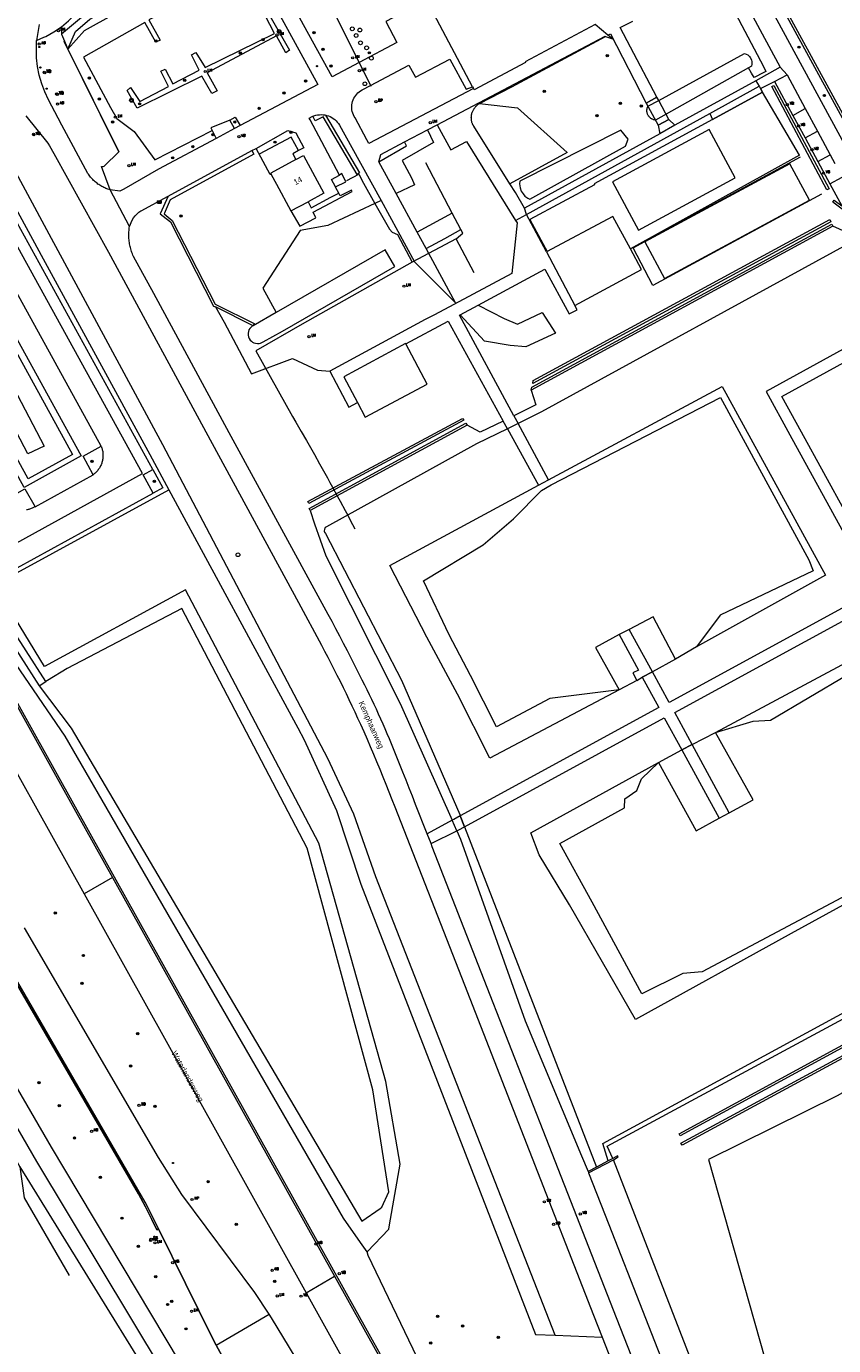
# Model space of a CAD drawing. Header units: metres. Extents: x 138165 to 154469, y 480134 to 494189.
# Tile 121 of 256: x 146762 to 146939, y 483485 to 483773. Entities that reach past the tile are written whole.
import ezdxf

# ---------------------------------------------------------------- set-up
doc = ezdxf.new("R2010")
doc.units = ezdxf.units.M
doc.header["$LTSCALE"] = 0.001
doc.header["$MEASUREMENT"] = 0
for name, color, linetype, lineweight in [('Level 5', 7, 'Continuous', 0), ('TOP-L-terrein schutting raster hek leuning', 7, 'Continuous', 0), ('TOP-L-topo objecten punt', 7, 'Continuous', 0), ('TOP-L-topo objecten vlak', 7, 'Continuous', 0), ('TOP-T-topo huisnummering naamgeving', 7, 'Continuous', 0)]:
    doc.layers.add(name, color=color, linetype=linetype, lineweight=lineweight)
doc.styles.add('Style-INTL_ISO', font='INTL_ISO.shx')
doc.styles.add('Style-STANDARD', font='STANDARD.shx')

# ---------------------------------------------------------------- blocks, each defined once
blk = doc.blocks.new('24')
at = {"layer": 'TOP-L-topo objecten punt', "color": 7, "linetype": 'Continuous', "lineweight": 0}
for radius in [0.025, 0.0182, 0.0115, 0.005]:
    blk.add_circle((0, 0), radius, dxfattribs=at)
blk = doc.blocks.new('32')
at = {"layer": 'TOP-L-topo objecten punt', "color": 7, "linetype": 'Continuous', "lineweight": 0}
for p, q in [((0, 0), (-0.0415, 0.025)), ((-0.0415, -0.025), (-0.0415, 0.025)), ((-0.0415, 0.025), (0.0415, 0.025)), ((0, 0), (-0.0415, -0.025)), ((0.0415, 0.025), (0, 0)), ((0.0415, -0.025), (0, 0)), ((0.0415, 0.025), (0.0415, -0.025)), ((-0.0415, -0.025), (0.0415, -0.025))]:
    blk.add_line(p, q, dxfattribs=at)
blk = doc.blocks.new('*U13')
at = {"layer": 'Level 5', "color": 7, "linetype": 'Continuous', "lineweight": 0}
blk.add_circle((0, 0), 0.0415, dxfattribs=at)
blk = doc.blocks.new('150')
at = {"layer": 'Level 5', "color": 7, "linetype": 'Continuous', "lineweight": 0}
blk.add_blockref('*U13', (0, 0), dxfattribs=at)
blk = doc.blocks.new('16')
at = {"layer": 'TOP-L-topo objecten punt', "color": 7, "linetype": 'Continuous', "lineweight": 0}
blk.add_circle((0, 0), 0.025, dxfattribs=at)
at = {"layer": 'TOP-L-topo objecten punt', "color": 7, "linetype": 'Continuous', "lineweight": 0, "style": 'Style-STANDARD'}
blk.add_text('LM', height=0.06, dxfattribs=at).set_placement((0.0483, 0))
blk = doc.blocks.new('10')
at = {"layer": 'TOP-L-topo objecten punt', "linetype": 'Continuous', "lineweight": 0}
blk.add_circle((0, 0), 0.0125, dxfattribs=at)
blk = doc.blocks.new('17')
at = {"layer": 'TOP-L-topo objecten punt', "color": 7, "linetype": 'Continuous', "lineweight": 0}
blk.add_circle((0, 0), 0.025, dxfattribs=at)
at = {"layer": 'TOP-L-topo objecten punt', "color": 7, "linetype": 'Continuous', "lineweight": 0, "style": 'Style-STANDARD'}
blk.add_text('HP', height=0.06, dxfattribs=at).set_placement((0.0483, 0))
blk = doc.blocks.new('11')
at = {"layer": 'TOP-L-topo objecten punt', "color": 7, "linetype": 'Continuous', "lineweight": 0}
blk.add_circle((0, 0), 0.025, dxfattribs=at)
at = {"layer": 'TOP-L-topo objecten punt', "color": 7, "linetype": 'Continuous', "lineweight": 0, "style": 'Style-STANDARD'}
blk.add_text('AB', height=0.06, dxfattribs=at).set_placement((0.0483, 0))
blk = doc.blocks.new('153')
at = {"layer": 'TOP-L-topo objecten punt', "color": 7, "linetype": 'Continuous', "lineweight": 0}
blk.add_circle((0, 0), 0.025, dxfattribs=at)
at = {"layer": 'TOP-L-topo objecten punt', "color": 7, "linetype": 'Continuous', "lineweight": 0, "style": 'Style-STANDARD'}
blk.add_text('RP', height=0.06, dxfattribs=at).set_placement((0.0483, 0))
blk = doc.blocks.new('14')
at = {"layer": 'TOP-L-topo objecten punt', "color": 7, "linetype": 'Continuous', "lineweight": 0}
blk.add_circle((0, 0), 0.025, dxfattribs=at)
at = {"layer": 'TOP-L-topo objecten punt', "color": 7, "linetype": 'Continuous', "lineweight": 0, "style": 'Style-STANDARD'}
blk.add_text('VB', height=0.06, dxfattribs=at).set_placement((0.0483, 0))
blk = doc.blocks.new('27')
at = {"layer": 'TOP-L-topo objecten punt', "color": 7, "linetype": 'Continuous', "lineweight": 0}
for radius in [0.0415, 0.025]:
    blk.add_circle((0, 0), radius, dxfattribs=at)
blk = doc.blocks.new('175')
at = {"layer": 'TOP-L-topo objecten punt', "color": 7, "linetype": 'Continuous', "lineweight": 0}
blk.add_circle((0, 0), 0.025, dxfattribs=at)
at = {"layer": 'TOP-L-topo objecten punt', "color": 7, "linetype": 'Continuous', "lineweight": 0, "style": 'Style-STANDARD'}
blk.add_text('SB', height=0.06, dxfattribs=at).set_placement((0.0483, 0))

msp = doc.modelspace()

# ---------------------------------------------------------------- linework, layer by layer
at = {"layer": 'TOP-L-terrein schutting raster hek leuning', "flags": 128}
for points in [[(146904.75, 483822.14), (146904.1, 483821.96), (146944.81, 483747.34), (146944.37, 483747.1)], [(146837.66, 483760.35), (146827.39, 483781.05)], [(146922.72, 483760.37), (146923.03, 483759.86), (146923.47, 483759.09), (146912.47, 483753.11)], [(146931.52, 483745.31), (146923.47, 483759.09)], [(146912.47, 483753.11), (146886.54, 483739.01), (146886.62, 483738.79), (146872.47, 483731.23), (146876.25, 483724.17)], [(146821.8, 483746.28), (146820.19, 483749.25), (146813.16, 483745.53)], [(146931.52, 483745.31), (146894.49, 483724.78)], [(146855.47, 483732.62), (146849.68, 483743.59)], [(146936.35, 483736.76), (146899.4, 483716.72), (146895.08, 483724.99), (146931.76, 483744.91)], [(146832.36, 483739.75), (146834.98, 483741.1), (146836.04, 483739.19), (146838.53, 483734.73), (146841.69, 483729.07), (146842.27, 483728.44), (146843.45, 483727.91), (146846.7, 483721.87)], [(146860.25, 483719.5), (146856.3, 483727), (146857.79, 483728.21), (146857.37, 483729.02), (146855.47, 483732.62)], [(146856.3, 483727), (146846.64, 483721.83), (146822.59, 483708.27), (146812.39, 483702.42), (146820.47, 483688.05), (146821.18, 483686.83), (146821.77, 483685.81), (146822.35, 483684.8), (146823.51, 483682.78), (146824.09, 483681.76), (146825.24, 483679.73), (146826.39, 483677.7), (146826.95, 483676.68), (146828.09, 483674.64), (146828.65, 483673.61), (146829.21, 483672.59), (146830.33, 483670.54), (146830.89, 483669.52), (146832, 483667.46), (146832.55, 483666.43), (146833.1, 483665.4), (146834.13, 483663.47)], [(146667.37, 483724.26), (146667.35, 483724.25), (146651.13, 483715.39), (146653.64, 483711), (146654.78, 483709.01), (146760.72, 483523.76), (146761.69, 483516.96), (146771.52, 483500)]]:
    msp.add_lwpolyline(points, dxfattribs=at)
at = {"layer": 'TOP-L-topo objecten vlak', "flags": 128}
for points in [[(146942.74, 483745.27), (146941.4, 483747.73), (146900.85, 483822.4)], [(146944.37, 483747.1), (146903.36, 483822.27), (146904.61, 483822.62), (146904.75, 483822.14), (146904.1, 483821.96), (146944.81, 483747.34), (146944.37, 483747.1)], [(146899.1, 483811.21), (146923.64, 483764.71), (146924.2, 483763.64), (146923.76, 483763.41), (146921.61, 483762.28), (146921.06, 483763.22), (146920.36, 483764.41)], [(146903.09, 483809.56), (146927.3, 483764.6)], [(146851.78, 483806.26), (146837.67, 483798.72), (146839.47, 483795.33), (146833.83, 483792.34), (146838.91, 483782.79), (146839.8, 483783.11), (146841.09, 483780.79), (146845.69, 483783.14), (146845.9, 483782.68), (146843.08, 483781.15), (146845.36, 483776.91), (146840.89, 483774.55), (146843.34, 483769.99), (146835.06, 483765.59), (146829.12, 483762.44), (146809.9, 483797.52)], [(146859.92, 483760.28), (146851.4, 483776.27), (146854.09, 483777.71), (146850.25, 483784.9), (146847.58, 483783.45), (146839.7, 483798.09), (146851.14, 483804.16), (146858.68, 483789.96), (146860.23, 483787), (146875.47, 483795.12)], [(146769.84, 483773.4), (146771.39, 483774.68), (146772.81, 483776.11), (146774.05, 483777.3), (146775.37, 483778.39), (146776.78, 483779.38), (146806.93, 483795.91)], [(146771.21, 483768.53), (146772.9, 483772.39), (146776.07, 483775.06), (146807.01, 483792.5), (146806.36, 483793.81), (146776.4, 483777.3), (146769.84, 483771.78)], [(146771.21, 483768.53), (146774.88, 483772.61), (146809.14, 483791.62)], [(146811.57, 483787.17), (146802.24, 483782.17), (146805.07, 483777.39), (146804.19, 483776.81), (146801.4, 483781.45), (146788.94, 483774.95), (146791.43, 483770.5), (146790.49, 483770.02), (146788.12, 483774.34), (146774.63, 483766.79), (146780.58, 483755.72), (146781.97, 483753.31), (146785.78, 483750.45), (146790.28, 483744.28), (146802.88, 483750.69)], [(146811.57, 483787.17), (146825.98, 483760.8), (146809.01, 483751.78)], [(146803.93, 483759.36), (146802.81, 483758.79), (146800.56, 483762.6), (146786.44, 483755.61), (146784.23, 483759.44), (146784.98, 483760.08), (146787.01, 483757.05), (146793.25, 483760.34), (146791.57, 483763.72), (146792.55, 483764.14), (146794.23, 483760.88), (146799.99, 483763.88), (146798.3, 483767.27), (146799.25, 483767.78), (146801.32, 483764.52), (146816.49, 483771.96), (146814.48, 483775.88), (146815.22, 483776.31), (146819.8, 483768.29), (146818.97, 483767.69), (146816.94, 483771.41), (146801.79, 483763.32), (146803.93, 483759.36)], [(146900.31, 483758.03), (146894.54, 483768.93), (146892.22, 483773.22), (146895.06, 483774.65)], [(146764.94, 483773.94), (146764.39, 483770.43)], [(146764.39, 483770.43), (146765.97, 483771.12), (146766.4, 483771.3), (146768.17, 483772.27), (146769.84, 483773.4)], [(146769.84, 483773.4), (146769.84, 483772.71), (146769.84, 483772.14), (146769.84, 483771.78), (146769.84, 483771.78)], [(146769.84, 483771.78), (146770.49, 483770.23)], [(146852.15, 483751.95), (146888.98, 483771.34), (146889.06, 483771.31)], [(146886.76, 483773.92), (146871.45, 483765.76), (146871.53, 483765.58), (146860.29, 483759.6), (146860.11, 483759.92)], [(146861.46, 483756.61), (146868.52, 483760.28), (146889.06, 483771.31)], [(146889.58, 483771.59), (146886.76, 483773.92)], [(146889.06, 483771.31), (146890.55, 483770.8), (146889.58, 483771.59)], [(146889.58, 483771.59), (146890.1, 483771.87), (146897.96, 483756.7), (146900.31, 483758.03)], [(146780.48, 483737.7), (146780.25, 483737.77), (146780.01, 483737.84), (146779.78, 483737.93), (146779.55, 483738.02), (146779.32, 483738.12), (146779.1, 483738.22), (146778.88, 483738.33), (146778.66, 483738.45), (146778.45, 483738.57), (146778.24, 483738.7), (146778.03, 483738.84), (146777.83, 483738.98), (146777.63, 483739.13), (146777.43, 483739.28), (146777.24, 483739.44), (146777.06, 483739.6), (146776.88, 483739.77), (146776.71, 483739.95), (146776.54, 483740.13), (146776.37, 483740.31), (146776.21, 483740.5), (146776.06, 483740.7), (146775.91, 483740.89), (146775.77, 483741.1), (146775.64, 483741.3), (146769.89, 483751.85), (146769.08, 483753.37), (146767.02, 483757.38), (146766.18, 483759.13), (146765.5, 483760.94), (146764.96, 483762.8), (146764.58, 483764.69), (146764.37, 483766.61), (146764.39, 483770.43)], [(146770.39, 483770.17), (146770.49, 483770.23)], [(146770.39, 483770.17), (146771.21, 483768.53)], [(146782.41, 483746.01), (146770.39, 483770.17)], [(146770.49, 483770.23), (146771.21, 483768.53)], [(146771.21, 483768.53), (146782.41, 483746.01)], [(146860.11, 483759.92), (146837.18, 483747.82), (146836.77, 483748.66), (146834.15, 483753.46), (146833.97, 483753.79), (146833.8, 483754.12), (146833.67, 483754.47), (146833.56, 483754.83), (146833.49, 483755.2), (146833.45, 483755.57), (146833.45, 483755.94), (146833.47, 483756.32), (146833.53, 483756.69), (146833.62, 483757.05), (146833.75, 483757.4), (146833.9, 483757.74), (146834.08, 483758.07), (146834.3, 483758.38), (146834.53, 483758.67), (146834.79, 483758.93), (146835.08, 483759.18), (146835.38, 483759.4), (146835.7, 483759.59), (146837.55, 483760.57), (146845.96, 483765.03), (146847.42, 483762.35), (146854.9, 483766.31), (146858.51, 483759.73), (146859.92, 483760.28)], [(146900.7, 483757.29), (146919.51, 483767.54), (146919.84, 483767.43), (146920.19, 483767.24), (146920.57, 483766.91), (146920.74, 483766.69), (146921.01, 483766.19), (146921.11, 483765.74), (146921.12, 483765.23), (146921.02, 483764.77), (146920.36, 483764.41)], [(146920.36, 483764.41), (146902.3, 483754.26), (146899.99, 483752.96), (146899.89, 483752.97), (146899.76, 483753), (146899.63, 483753.03), (146899.57, 483753.05), (146899.45, 483753.09), (146899.33, 483753.15), (146899.21, 483753.2), (146899.16, 483753.23), (146899.1, 483753.27), (146898.99, 483753.34), (146898.94, 483753.38), (146898.89, 483753.42), (146898.84, 483753.46), (146898.79, 483753.5), (146898.74, 483753.55), (146898.7, 483753.59), (146898.65, 483753.64), (146898.57, 483753.74), (146898.49, 483753.84), (146898.46, 483753.9), (146898.39, 483754.01), (146898.33, 483754.12), (146898.27, 483754.24), (146898.25, 483754.3), (146898.23, 483754.36), (146898.19, 483754.49), (146898.17, 483754.55), (146898.15, 483754.68), (146898.13, 483754.81), (146898.12, 483754.87), (146898.11, 483755), (146898.11, 483755.06), (146898.12, 483755.19), (146898.13, 483755.32), (146898.14, 483755.39), (146898.17, 483755.51), (146898.2, 483755.64), (146898.22, 483755.7), (146898.24, 483755.76), (146898.26, 483755.82), (146898.29, 483755.88), (146898.34, 483756), (146900.7, 483757.29)], [(146927.3, 483764.6), (146921.99, 483761.58)], [(146926.07, 483761.45), (146928.82, 483762.88)], [(146928.82, 483762.88), (146927.3, 483764.6)], [(146928.82, 483762.88), (146932.81, 483755.48)], [(146859.92, 483760.28), (146860.11, 483759.92)], [(146921.99, 483761.58), (146904.22, 483751.83)], [(146911.9, 483754.42), (146922.72, 483760.37)], [(146911.9, 483754.42), (146912.47, 483753.11), (146923.47, 483759.09), (146923.03, 483759.86)], [(146921.99, 483761.58), (146922.72, 483760.37)], [(146922.72, 483760.37), (146923.03, 483759.86)], [(146923.03, 483759.86), (146926.07, 483761.45)], [(146925.48, 483760.34), (146925.93, 483760.57), (146938.01, 483737.9), (146937.57, 483737.67), (146925.48, 483760.34)], [(146926.07, 483761.45), (146930.09, 483754.01)], [(146900.57, 483751.89), (146902.91, 483753.12), (146900.7, 483757.29), (146900.31, 483758.03), (146897.96, 483756.7), (146900.57, 483751.89)], [(146900.7, 483757.29), (146900.31, 483758.03)], [(146824.91, 483753.81), (146825.16, 483753.91), (146825.55, 483754.03), (146825.94, 483754.11), (146826.25, 483754.15), (146826.34, 483754.16), (146826.74, 483754.17), (146827.14, 483754.15), (146827.54, 483754.1), (146827.69, 483754.06)], [(146827.69, 483754.06), (146827.65, 483754.04), (146835.17, 483741.4), (146834.62, 483741.08), (146827.19, 483753.68), (146825.44, 483752.78), (146824.91, 483753.81)], [(146827.69, 483754.06), (146827.93, 483754.01), (146828.31, 483753.89), (146828.68, 483753.74), (146829.04, 483753.55), (146829.38, 483753.34), (146829.7, 483753.1), (146829.99, 483752.83), (146830.27, 483752.54), (146830.52, 483752.22), (146830.74, 483751.89), (146833.49, 483746.95), (146839.86, 483735.35)], [(146868.05, 483739.02), (146860.16, 483751.62), (146860.12, 483751.69), (146860.08, 483751.76), (146860, 483751.91), (146859.96, 483751.99), (146859.93, 483752.07), (146859.86, 483752.23), (146859.83, 483752.31), (146859.78, 483752.47), (146859.74, 483752.63), (146859.7, 483752.79), (146859.67, 483752.96), (146859.66, 483753.05), (146859.65, 483753.13), (146859.64, 483753.22), (146859.64, 483753.3), (146859.64, 483753.38), (146859.63, 483753.47), (146859.63, 483753.55), (146859.64, 483753.64), (146859.64, 483753.72), (146859.65, 483753.81), (146859.66, 483753.89), (146859.67, 483753.98), (146859.68, 483754.06), (146859.69, 483754.14), (146859.73, 483754.31), (146859.77, 483754.47), (146859.82, 483754.64), (146859.85, 483754.72), (146859.88, 483754.79), (146859.94, 483754.95), (146860.02, 483755.1), (146860.1, 483755.25), (146860.18, 483755.4), (146860.23, 483755.47), (146860.28, 483755.54), (146860.33, 483755.61), (146860.38, 483755.68), (146860.48, 483755.81), (146860.54, 483755.87), (146860.6, 483755.93), (146860.65, 483756), (146860.71, 483756.06), (146860.77, 483756.11), (146860.84, 483756.17), (146860.9, 483756.23), (146860.97, 483756.28), (146861.1, 483756.39), (146861.17, 483756.43), (146861.31, 483756.53), (146861.46, 483756.61)], [(146861.46, 483756.61), (146869.78, 483755.69), (146880.63, 483745.88), (146868.05, 483739.02)], [(146871.7, 483732.32), (146911.9, 483754.42)], [(146930.09, 483754.01), (146932.81, 483755.48)], [(146930.09, 483754.01), (146932.77, 483749.06)], [(146932.81, 483755.48), (146935.49, 483750.53)], [(146762.04, 483753.88), (146766.88, 483747.95), (146767.22, 483747.35), (146768.16, 483745.64), (146780.12, 483724.03), (146802.82, 483682.14), (146821.77, 483647.34), (146826.78, 483638.03), (146827.48, 483636.71), (146828.17, 483635.39), (146828.85, 483634.07), (146829.53, 483632.75), (146830.2, 483631.42), (146830.87, 483630.09), (146831.53, 483628.76), (146832.18, 483627.42), (146832.83, 483626.08), (146833.47, 483624.74), (146834.11, 483623.39), (146834.73, 483622.04), (146835.36, 483620.69), (146836.07, 483619.06), (146836.78, 483617.42), (146837.49, 483615.78), (146838.19, 483614.14), (146838.88, 483612.49), (146839.56, 483610.84), (146840.24, 483609.19), (146840.92, 483607.53), (146841.59, 483605.88), (146842.25, 483604.22), (146842.9, 483602.56), (146858.13, 483563.59), (146872.31, 483527.36), (146886.44, 483491.3), (146888.33, 483486.48)], [(146806.73, 483752.94), (146802.58, 483751.29), (146802.88, 483750.69)], [(146807.73, 483751.1), (146803.71, 483748.96)], [(146806.73, 483752.94), (146807.89, 483753.59), (146809.01, 483751.78)], [(146807.73, 483751.1), (146806.73, 483752.94)], [(146809.01, 483751.78), (146807.73, 483751.1)], [(146830.72, 483740.95), (146824.29, 483753.04), (146824.09, 483753.37), (146824.79, 483753.77), (146824.91, 483753.81)], [(146850.02, 483750.83), (146852.15, 483751.95)], [(146852.15, 483751.95), (146855.12, 483746.43), (146858.6, 483748.32), (146869.34, 483731.02)], [(146904.22, 483751.83), (146902.91, 483753.12), (146900.57, 483751.89), (146900.94, 483749.95)], [(146904.22, 483751.83), (146900.94, 483749.95)], [(146878, 483486.89), (146838.68, 483587.25), (146833.87, 483600.99), (146828.16, 483613.2), (146792.07, 483681.84), (146768.59, 483725.28), (146768.13, 483726.13), (146755.16, 483750.14)], [(146803.71, 483748.96), (146791.08, 483742.24), (146783.51, 483737.83), (146782.63, 483737.38), (146780.48, 483737.7)], [(146802.88, 483750.69), (146803.71, 483748.96)], [(146812.48, 483746.78), (146819.43, 483750.72), (146821.22, 483750.15), (146822.97, 483746.92), (146821.8, 483746.28), (146820.56, 483745.58), (146821.2, 483744.33)], [(146850.02, 483750.83), (146851.34, 483748.09), (146844.47, 483744.09), (146846.53, 483740.36), (146847.22, 483738.8), (146843.15, 483736.9)], [(146845.01, 483748.19), (146850.02, 483750.83)], [(146872.44, 483735.69), (146893.43, 483747.24), (146893.97, 483748.77), (146892.43, 483750.78), (146870.29, 483739.6), (146870.23, 483739.05), (146870.32, 483738.16), (146870.59, 483737.4), (146870.97, 483736.8), (146871.38, 483736.35), (146872, 483735.9), (146872.44, 483735.69)], [(146900.94, 483749.95), (146871.26, 483733.7)], [(146917.46, 483740.31), (146911.73, 483750.92), (146890.56, 483739.48), (146896.3, 483728.87), (146917.46, 483740.31)], [(146932.77, 483749.06), (146935.49, 483750.53)], [(146932.77, 483749.06), (146935.54, 483743.92)], [(146935.49, 483750.53), (146938.26, 483745.38)], [(146780.48, 483737.7), (146778.61, 483742.81), (146778.94, 483742.82), (146779.22, 483742.86), (146782.41, 483746.01)], [(146811.57, 483746.28), (146811.95, 483745.51), (146793.65, 483735.49), (146792.31, 483732.44), (146794.12, 483731.02), (146803.54, 483712.63), (146803.77, 483712.51), (146812.05, 483708.4), (146811.83, 483707.95)], [(146793.2, 483736.33), (146811.57, 483746.28)], [(146811.57, 483746.28), (146812.48, 483746.78)], [(146815.81, 483741.07), (146815.58, 483741.04), (146812.48, 483746.78)], [(146839.39, 483743.8), (146839.38, 483743.84), (146839.81, 483745.45), (146845.01, 483748.19)], [(146839.39, 483743.8), (146845.47, 483747.32), (146845.01, 483748.19)], [(146935.54, 483743.92), (146938.26, 483745.38)], [(146938.26, 483745.38), (146939.28, 483743.49)], [(146716.86, 483733.46), (146757.79, 483659.16), (146787.56, 483675.55), (146749.9, 483743.81)], [(146789.84, 483676.44), (146751.99, 483745.05)], [(146754.66, 483743.06), (146764.89, 483724.31), (146765.37, 483723.42), (146789.18, 483679.78), (146793.37, 483672.04)], [(146821.2, 483744.33), (146815.68, 483741.32), (146815.81, 483741.07)], [(146821.2, 483744.33), (146822.86, 483745.24), (146827.33, 483736.95), (146823.87, 483735.1)], [(146843.15, 483736.9), (146839.39, 483743.8)], [(146929.42, 483743.42), (146897.69, 483726.28), (146902, 483718.31), (146933.72, 483735.45), (146929.42, 483743.42)], [(146935.54, 483743.92), (146938.18, 483739.03)], [(146711.99, 483741.67), (146704.07, 483737.19), (146745.52, 483661.15), (146751.94, 483649.37), (146756.92, 483641.62), (146764.97, 483629.1)], [(146766.4, 483630.04), (146753.38, 483650.15), (146705.67, 483736.87), (146712.55, 483740.69)], [(146743.17, 483735.59), (146774.17, 483679.45), (146761.69, 483672.54), (146727.85, 483733.96), (146740.27, 483740.84)], [(146815.81, 483741.07), (146816.96, 483738.95), (146820.06, 483733.07)], [(146829.86, 483738.34), (146828.97, 483739.97), (146830.72, 483740.95)], [(146829.86, 483738.34), (146832.14, 483739.46), (146831.28, 483741.26), (146830.72, 483740.95)], [(146938.18, 483739.03), (146940.9, 483740.5)], [(146762.5, 483674.41), (146730.29, 483733.07), (146740.05, 483738.3), (146772.27, 483679.76), (146762.5, 483674.41)], [(146778.52, 483681.55), (146747.42, 483737.96)], [(146784.73, 483729.64), (146780.48, 483737.7)], [(146820.06, 483733.07), (146822.07, 483729.72), (146825.6, 483731.57), (146824.98, 483732.82), (146833.56, 483737.32), (146833.38, 483737.65), (146830.89, 483736.37), (146830.59, 483736.95)], [(146823.87, 483735.1), (146824.52, 483733.73), (146828.87, 483736.07), (146830.59, 483736.95)], [(146830.59, 483736.95), (146829.96, 483738.14), (146829.86, 483738.34)], [(146847.77, 483728.42), (146843.15, 483736.9)], [(146871.26, 483733.7), (146869.29, 483737.14), (146868.05, 483739.02)], [(146938.18, 483739.03), (146940.81, 483734.18)], [(146836.82, 483505.16), (146835.39, 483507.18), (146831.6, 483512.53), (146778.72, 483604.05), (146770.63, 483618.05), (146749.88, 483648.29), (146705.21, 483727.49), (146700.3, 483736.24)], [(146784.73, 483729.64), (146785.33, 483731.06), (146785.62, 483731.55), (146785.96, 483732), (146786.35, 483732.41), (146786.78, 483732.78), (146787.24, 483733.11), (146787.28, 483733.13), (146793.2, 483736.33)], [(146793.2, 483736.33), (146791.45, 483732.48), (146792.1, 483731.97), (146793.72, 483730.69), (146803.17, 483712.25), (146803.55, 483712.06)], [(146839.86, 483735.35), (146838.53, 483734.73), (146828.2, 483729.89), (146822.14, 483728.82), (146813.93, 483716.15), (146816.85, 483710.85)], [(146820.06, 483733.07), (146823.87, 483735.1)], [(146839.86, 483735.35), (146847.21, 483721.96), (146856.17, 483712.96), (146849.72, 483724.82)], [(146945.9, 483730.41), (146945.81, 483730.23), (146944.03, 483731.13), (146938.85, 483735.02), (146939.15, 483735.42), (146940.81, 483734.18)], [(146858.86, 483449.15), (146848, 483467.99), (146839.71, 483482.7), (146773.29, 483601.89), (146702.96, 483728.09), (146700.52, 483732.45)], [(146739.23, 483732.63), (146766.04, 483681.56), (146762.46, 483679.89), (146735.73, 483730.84), (146739.23, 483732.63)], [(146869.34, 483731.02), (146869.67, 483730.49), (146868.5, 483719.39), (146851.55, 483710.3), (146849.55, 483709.3), (146828.64, 483697.99)], [(146849.72, 483724.82), (146853.84, 483727.04), (146857.37, 483729.02), (146855.47, 483732.62), (146847.77, 483728.42)], [(146869.34, 483731.02), (146871.7, 483732.32)], [(146871.7, 483732.32), (146871.26, 483733.7)], [(146876.1, 483724.09), (146871.7, 483732.32)], [(146938.16, 483731.17), (146938.38, 483730.72), (146873.08, 483695.27), (146873.22, 483695.92), (146938.16, 483731.17)], [(146882.33, 483712.4), (146896.89, 483720.23), (146894.49, 483724.78), (146890.64, 483731.85), (146876.1, 483724.09)], [(146849.99, 483596.65), (146847.44, 483603.12), (146846.74, 483604.9), (146846.04, 483606.67), (146845.33, 483608.45), (146844.61, 483610.22), (146843.9, 483612), (146843.47, 483613.1), (146843.03, 483614.19), (146842.59, 483615.29), (146842.14, 483616.38), (146841.69, 483617.47), (146841.23, 483618.56), (146840.76, 483619.64), (146840.29, 483620.72), (146839.81, 483621.8), (146839.32, 483622.88), (146838.83, 483623.95), (146838.33, 483625.02), (146837.83, 483626.08), (146837.32, 483627.15), (146836.8, 483628.21), (146836.27, 483629.27), (146835.74, 483630.32), (146834.93, 483631.93), (146834.12, 483633.55), (146833.3, 483635.16), (146832.47, 483636.76), (146831.64, 483638.36), (146830.8, 483639.96), (146829.95, 483641.56), (146829.11, 483643.15), (146828.25, 483644.74), (146827.39, 483646.33), (146826.52, 483647.92), (146825.65, 483649.5), (146806.61, 483684.47), (146790.07, 483714.99), (146785.6, 483723.14), (146785.48, 483723.41), (146785.38, 483723.67), (146785.28, 483723.95), (146785.18, 483724.22), (146785.1, 483724.49), (146785.02, 483724.77), (146784.94, 483725.05), (146784.88, 483725.33), (146784.82, 483725.61), (146784.76, 483725.9), (146784.72, 483726.18), (146784.68, 483726.47), (146784.65, 483726.76), (146784.62, 483727.04), (146784.61, 483727.33), (146784.6, 483727.62), (146784.59, 483727.91), (146784.6, 483728.2), (146784.61, 483728.49), (146784.63, 483728.78), (146784.65, 483729.06), (146784.68, 483729.35), (146784.73, 483729.64)], [(146849.72, 483724.82), (146847.77, 483728.42)], [(146946.97, 483728.51), (146941.97, 483725.76), (146875.03, 483689.06), (146869.88, 483686.55)], [(146872.75, 483693.81), (146872.89, 483694.46), (146938.64, 483730.18), (146938.86, 483729.73)], [(146938.86, 483729.73), (146872.75, 483693.81)], [(146946.97, 483728.51), (146946.09, 483730.16), (146942.55, 483728.1), (146938.86, 483729.73)], [(146811.83, 483707.95), (146811.62, 483707.84), (146811.37, 483707.64), (146811.12, 483707.37), (146810.91, 483707.02), (146810.79, 483706.69), (146810.72, 483706.29), (146810.72, 483705.88), (146810.8, 483705.5), (146810.95, 483705.15), (146811.19, 483704.8), (146811.45, 483704.53), (146811.68, 483704.37), (146811.99, 483704.21), (146812.36, 483704.09), (146812.81, 483704.05), (146813.16, 483704.08), (146813.44, 483704.15), (146813.73, 483704.27), (146814, 483704.44), (146818.26, 483706.76), (146842.9, 483720.94), (146840.73, 483724.58), (146816.85, 483710.85)], [(146876.1, 483724.09), (146882.33, 483712.4)], [(146861.16, 483712.47), (146875.75, 483720.3), (146881.05, 483710.54), (146882.86, 483711.45), (146882.33, 483712.4)], [(146855.38, 483398.29), (146852.73, 483403.52), (146838.6, 483426.75), (146806.69, 483479.22), (146803.72, 483484.71), (146802.9, 483486.22), (146791.11, 483510.18), (146790.74, 483510), (146789.63, 483512.23), (146788.24, 483514.97), (146786.68, 483517.82), (146743.78, 483591.7), (146718.57, 483635.76), (146694.64, 483678.12), (146672.85, 483716.83), (146672.13, 483716.4)], [(146672.85, 483716.83), (146694.64, 483678.12), (146718.57, 483635.76), (146743.78, 483591.7), (146786.68, 483517.82), (146788.24, 483514.97), (146789.63, 483512.23), (146790.74, 483510), (146791.11, 483510.18)], [(146658.41, 483713.92), (146658.19, 483713.73), (146657.99, 483713.52), (146657.82, 483713.29), (146657.67, 483713.05), (146657.54, 483712.78), (146657.45, 483712.51), (146657.38, 483712.23), (146657.34, 483711.94), (146657.33, 483711.65), (146657.36, 483711.36), (146657.41, 483711.08), (146657.81, 483710.62), (146659.91, 483708.17), (146721.8, 483598.49), (146764.37, 483524.96), (146805.81, 483456.11)], [(146661.74, 483713.96), (146725.46, 483600.65), (146767.54, 483528.07), (146833.06, 483418.45)], [(146803.55, 483712.06), (146805.47, 483708.72), (146809.42, 483701.28), (146811.48, 483697.42), (146820.46, 483700.75), (146825.9, 483698.18), (146828.64, 483697.99)], [(146811.83, 483707.95), (146803.55, 483712.06)], [(146816.85, 483710.85), (146811.83, 483707.95)], [(146861.16, 483712.47), (146866.81, 483709.54), (146869.74, 483708.27), (146875.14, 483710.85), (146878.11, 483706.3), (146871.56, 483703.34), (146868.14, 483703.65), (146862.5, 483704.56), (146857.21, 483710.34)], [(146857.21, 483710.34), (146861.16, 483712.47)], [(146845.3, 483703.95), (146854.57, 483708.92), (146866.61, 483687.08)], [(146868.96, 483688.23), (146857.03, 483710.24), (146857.21, 483710.34)], [(146908.01, 483616.27), (146904.2, 483623.26), (146951.58, 483649.05), (146932.02, 483684.64), (146927.71, 483692.47), (146947.38, 483703.26), (146946.32, 483705.64), (146924.21, 483693.53), (146929.4, 483684.06), (146948.09, 483650.03), (146903, 483625.45), (146899.35, 483632.18), (146897.04, 483631), (146900.71, 483624.32), (146857.21, 483600.62), (146858.12, 483598.22), (146901.88, 483622.1), (146905.76, 483615.08), (146908.01, 483616.27)], [(146845.3, 483703.95), (146845.24, 483704.03), (146831.67, 483696.75), (146834.68, 483691.14)], [(146834.68, 483691.14), (146836.4, 483687.91), (146849.99, 483695.17), (146845.3, 483703.95)], [(146828.64, 483697.99), (146832.78, 483690.12), (146834.68, 483691.14)], [(146892.04, 483628.21), (146863.7, 483613.28), (146856.64, 483627.28), (146849.92, 483639.76), (146841.78, 483655.47), (146874.37, 483673.01), (146876.58, 483674.2), (146914.62, 483694.67), (146937.23, 483653.34), (146908.96, 483637.66)], [(146872.75, 483693.81), (146873.8, 483690.6), (146868.96, 483688.23)], [(146892.04, 483628.21), (146876.85, 483626.3), (146865.16, 483620.1), (146859.48, 483631.32), (146854.76, 483640.27), (146849.18, 483652.06), (146862.23, 483659.93), (146868.89, 483665.66), (146874.99, 483671.89), (146877.16, 483673.12), (146914.27, 483692.23), (146933.58, 483656.7), (146934.55, 483654.25), (146914.16, 483644.53), (146908.96, 483637.66)], [(146823.8, 483669.49), (146857.68, 483687.65), (146857.97, 483687.24), (146824.04, 483669.05), (146823.8, 483669.49)], [(146868.96, 483688.23), (146869.88, 483686.55)], [(146824.33, 483667.47), (146824.09, 483667.91), (146858.41, 483686.62), (146858.7, 483686.2)], [(146858.7, 483686.2), (146824.33, 483667.47)], [(146867.54, 483685.4), (146860.78, 483682.1), (146827.93, 483663.92), (146827.79, 483663.85), (146827.64, 483663.73), (146827.51, 483663.56), (146827.43, 483663.38), (146827.39, 483662.99), (146827.47, 483662.71), (146827.69, 483662.43), (146844.31, 483630.3), (146857.11, 483600.9), (146857.21, 483600.62)], [(146866.61, 483687.08), (146861.55, 483684.61), (146858.7, 483686.2)], [(146867.54, 483685.4), (146866.61, 483687.08)], [(146874.37, 483673.01), (146876.58, 483674.2), (146869.88, 483686.55), (146867.54, 483685.4), (146874.37, 483673.01)], [(146869.88, 483686.55), (146867.54, 483685.4)], [(146776.77, 483675.31), (146774.56, 483679.36), (146778.52, 483681.55)], [(146778.52, 483681.55), (146778.6, 483681.36), (146778.67, 483681.17), (146778.73, 483680.98), (146778.78, 483680.79), (146778.82, 483680.59), (146778.86, 483680.4), (146778.89, 483680.2), (146778.91, 483680), (146778.92, 483679.8), (146778.93, 483679.6), (146778.93, 483679.4), (146778.92, 483679.2), (146778.9, 483679), (146778.88, 483678.81), (146778.85, 483678.61), (146778.81, 483678.41), (146778.76, 483678.22), (146778.71, 483678.03), (146778.65, 483677.84), (146778.58, 483677.65), (146778.5, 483677.46), (146778.42, 483677.28), (146778.33, 483677.1), (146778.23, 483676.93), (146778.13, 483676.76), (146778.02, 483676.59), (146777.9, 483676.43), (146777.78, 483676.27), (146777.65, 483676.11), (146777.52, 483675.97), (146777.38, 483675.82), (146777.24, 483675.69), (146777.09, 483675.55), (146776.93, 483675.43), (146776.77, 483675.31)], [(146789.91, 483671.3), (146787.75, 483675.3), (146789.84, 483676.44)], [(146789.84, 483676.44), (146792.04, 483672.44), (146789.91, 483671.3)], [(146732.38, 483674.42), (146772.92, 483601.67), (146781.03, 483587.12)], [(146764.04, 483668.32), (146776.77, 483675.31)], [(146726.08, 483670.87), (146774.77, 483583.55)], [(146755.15, 483651.24), (146793.37, 483672.04)], [(146757.57, 483669.84), (146761.83, 483672.23), (146764.04, 483668.32)], [(146760.16, 483654.93), (146789.91, 483671.3)], [(146793.37, 483672.04), (146821.64, 483619.9), (146823.03, 483617.28), (146830.06, 483601.8), (146835.43, 483585.67), (146873.67, 483487.06), (146878, 483486.89)], [(146764.04, 483668.32), (146763.88, 483668.22), (146763.72, 483668.13), (146763.55, 483668.04), (146763.38, 483667.97), (146763.21, 483667.89), (146763.04, 483667.83), (146762.86, 483667.77), (146762.68, 483667.72), (146762.5, 483667.68), (146762.32, 483667.64), (146762.14, 483667.61)], [(146824.33, 483667.47), (146825.27, 483664.54), (146827.73, 483657.58), (146844.06, 483625.22), (146855.45, 483599.66)], [(146836.82, 483505.16), (146841.54, 483510.12), (146841.71, 483511.07), (146844.03, 483524.31), (146840.91, 483542.45), (146826.26, 483594.64), (146797.04, 483650.14), (146766.1, 483633.35), (146755.15, 483651.24)], [(146764.97, 483629.1), (146771.99, 483619.79), (146835.67, 483511.87), (146839.63, 483514.64), (146840.02, 483514.91), (146841.59, 483518.32), (146838.08, 483540.65), (146823.68, 483593.55), (146796.2, 483646.01), (146771.11, 483632.89), (146766.79, 483630.27), (146766.4, 483630.04)], [(146894.21, 483641.45), (146892.01, 483640.3)], [(146904.39, 483634.95), (146899.5, 483644.18), (146894.21, 483641.45)], [(146899.35, 483632.18), (146894.21, 483641.45)], [(146892.01, 483640.3), (146886.87, 483637.5), (146892.04, 483628.21)], [(146892.01, 483640.3), (146896.26, 483632.55), (146895.03, 483631.9), (146895.92, 483630.28)], [(146913.16, 483618.88), (146946, 483636.46), (146968.33, 483596), (146929.73, 483574.87), (146895.62, 483556.05), (146881.12, 483581.17), (146874.5, 483592.06), (146872.69, 483596.92), (146900.64, 483612.29)], [(146908.96, 483637.66), (146904.39, 483634.95)], [(146913.16, 483618.88), (146921.42, 483621.33), (146925.21, 483621.6), (146942.01, 483631.53), (146945.54, 483634.57), (146966.63, 483596.4), (146910.19, 483566.47), (146905.95, 483566.09), (146896.99, 483561.64), (146886.11, 483581.72), (146879.05, 483594.53), (146893.19, 483602.36), (146893.27, 483604.34), (146895.89, 483606.17), (146896.93, 483608.7), (146900.64, 483612.29)], [(146904.39, 483634.95), (146899.35, 483632.18)], [(146764.97, 483629.1), (146766.4, 483630.04)], [(146895.92, 483630.28), (146892.04, 483628.21)], [(146895.92, 483630.28), (146897.04, 483631), (146899.35, 483632.18)], [(146908.01, 483616.27), (146913.16, 483618.88)], [(146916.12, 483601.27), (146921.38, 483604.09), (146913.16, 483618.88)], [(146908.01, 483616.27), (146905.76, 483615.08)], [(146916.12, 483601.27), (146908.01, 483616.27)], [(146900.64, 483612.29), (146905.76, 483615.08)], [(146905.76, 483615.08), (146913.92, 483600.09)], [(146900.64, 483612.29), (146908.87, 483597.34), (146913.92, 483600.09)], [(146889.65, 483525.07), (146888.42, 483528.88), (146961.7, 483568.64), (147021.39, 483601.34)], [(146890.66, 483525.61), (146889.37, 483528.32), (146976.17, 483575.05), (146977.6, 483576.59), (147026.68, 483603.5), (147028.47, 483603.14)], [(146913.92, 483600.09), (146916.12, 483601.27)], [(146855.45, 483599.66), (146849.99, 483596.65)], [(146857.21, 483600.62), (146855.78, 483599.84), (146855.45, 483599.66)], [(146856.48, 483597.35), (146855.45, 483599.66)], [(146856.48, 483597.35), (146856.93, 483597.58), (146858.12, 483598.22)], [(146858.12, 483598.22), (146857.21, 483600.62)], [(146858.12, 483598.22), (146887.1, 483523.7)], [(146850.81, 483594.58), (146849.99, 483596.65)], [(146850.81, 483594.58), (146856.48, 483597.35)], [(146856.48, 483597.35), (146857.3, 483595.52), (146871.44, 483555.71), (146883.79, 483526.19), (146885.22, 483522.71)], [(146907.23, 483450.56), (146905.89, 483453.9), (146890.78, 483492.38), (146876.7, 483528.36), (146862.45, 483564.72), (146851.09, 483593.86), (146850.81, 483594.58)], [(146781.03, 483587.12), (146774.77, 483583.55)], [(146781.03, 483587.12), (146829.68, 483499.82)], [(146774.77, 483583.55), (146792.77, 483551.27), (146823.43, 483496.18)], [(146815.33, 483491.47), (146812.19, 483496.22), (146796.24, 483517.69), (146791.11, 483525.77), (146761.71, 483576.09)], [(146791.11, 483510.18), (146789.42, 483513.61), (146788.15, 483516), (146755.4, 483572.49)], [(146977.82, 483569.9), (146905.39, 483530.55), (146905.15, 483530.99), (146977.58, 483570.33), (146977.82, 483569.9)], [(146905.56, 483528.91), (146978.41, 483568.37), (146978.65, 483567.93), (146905.8, 483528.47), (146905.56, 483528.91)], [(146978.85, 483466), (147017.78, 483489.32), (146978.52, 483560.99), (146939.82, 483539.31), (146911.57, 483525.34), (146925.07, 483477.92), (146953.27, 483474.73), (146966.68, 483475.86), (146978.85, 483466)], [(146890.78, 483525.33), (146891.83, 483525.94), (146891.68, 483526.2), (146890.66, 483525.61)], [(146760.72, 483523.76), (146804.64, 483452.63)], [(146887.1, 483523.7), (146885.22, 483522.71)], [(146885.33, 483522.43), (146889.78, 483511.1), (146904.52, 483473.46), (146910.01, 483475.79), (146890.78, 483525.33)], [(146885.33, 483522.43), (146890.78, 483525.33)], [(146889.65, 483525.07), (146887.1, 483523.7)], [(146890.66, 483525.61), (146889.65, 483525.07)], [(146885.22, 483522.71), (146885.33, 483522.43)], [(146791.11, 483510.18), (146802.9, 483486.22), (146803.72, 483484.71)], [(146855.83, 483465.32), (146837.02, 483504.38), (146836.82, 483505.16)], [(146823.43, 483496.18), (146829.68, 483499.82)], [(146829.68, 483499.82), (146839.33, 483482.5), (146847.64, 483467.8), (146858.48, 483448.94)], [(146823.43, 483496.18), (146841.63, 483463.5), (146855.6, 483438.66)], [(146803.72, 483484.71), (146815.33, 483491.47)], [(146849.91, 483434.67), (146815.83, 483490.71), (146815.33, 483491.47)], [(146878, 483486.89), (146888.33, 483486.48)], [(146888.33, 483486.48), (146903.09, 483448.77)], [(146803.72, 483484.71), (146806.69, 483479.22), (146838.6, 483426.75)]]:
    msp.add_lwpolyline(points, dxfattribs=at)

# ---------------------------------------------------------------- block references
at = {"layer": 'TOP-L-topo objecten punt', "xscale": 10, "yscale": 10, "zscale": 10}
for name, p in [('16', (146769.15, 483772.56)), ('16', (146817.07, 483771.61)), ('27', (146817.54, 483772.37)), ('24', (146825.18, 483772.11)), ('150', (146833.56, 483772.95)), ('150', (146834.39, 483771.51)), ('150', (146835.2, 483772.69)), ('11', (146764.94, 483769.61)), ('10', (146764.97, 483768.98)), ('24', (146790.54, 483770.27)), ('24', (146813.96, 483770.57)), ('24', (146827.14, 483768.5)), ('150', (146835.35, 483769.9)), ('150', (146836.7, 483768.81)), ('24', (146931.41, 483768.94)), ('24', (146809.01, 483767.69)), ('16', (146833.65, 483766.61)), ('24', (146837.27, 483767.7)), ('150', (146837.73, 483766.53)), ('24', (146889.41, 483767.09)), ('10', (146765.21, 483764.49)), ('14', (146766.04, 483763.42)), ('14', (146766.16, 483763.35)), ('16', (146801.34, 483763.62)), ('10', (146825.81, 483764.78)), ('24', (146828.88, 483764.8)), ('16', (146835.1, 483763.8)), ('10', (146766.58, 483759.86)), ('24', (146775.94, 483762.17)), ('24', (146796.83, 483761.67)), ('24', (146823.32, 483761.51)), ('150', (146836.32, 483760.93)), ('14', (146768.81, 483758.68)), ('14', (146768.9, 483758.59)), ('11', (146768.9, 483758.59)), ('11', (146768.96, 483756.48)), ('24', (146778.14, 483757.58)), ('27', (146785.16, 483757.31)), ('24', (146818.58, 483758.89)), ('153', (146838.72, 483757)), ('24', (146875.61, 483759.27)), ('24', (146892.31, 483756.64)), ('14', (146928.9, 483756.36)), ('24', (146936.99, 483758.36)), ('16', (146781.65, 483753.61)), ('24', (146786.95, 483756.54)), ('24', (146813.15, 483755.53)), ('24', (146887.15, 483753.93)), ('24', (146896.87, 483756.04)), ('24', (146781.03, 483752.56)), ('24', (146807.82, 483752.54)), ('16', (146850.63, 483752.42)), ('14', (146931.34, 483751.69)), ('14', (146763.72, 483749.84)), ('14', (146763.78, 483749.75)), ('24', (146803.04, 483749.81)), ('14', (146808.73, 483749.32)), ('24', (146816.6, 483748.14)), ('24', (146820.15, 483750.29)), ('24', (146798.62, 483747.14)), ('14', (146934.28, 483746.48)), ('16', (146784.62, 483743)), ('24', (146794.21, 483744.71)), ('14', (146936.8, 483741.35)), ('32', (146791.29, 483735.01)), ('24', (146796.04, 483731.97)), ('16', (146844.88, 483716.61)), ('16', (146824.1, 483705.56)), ('24', (146776.54, 483678.22)), ('24', (146790.18, 483673.88)), ('150', (146808.5, 483657.79)), ('24', (146768.46, 483579.33)), ('24', (146774.64, 483570.04)), ('24', (146774.31, 483563.93)), ('24', (146786.53, 483552.95)), ('24', (146784.98, 483545.83)), ('24', (146764.92, 483542.17)), ('24', (146769.34, 483537.14)), ('14', (146786.85, 483537.22)), ('11', (146786.85, 483537.22)), ('24', (146790.32, 483537.02)), ('14', (146776.42, 483531.56)), ('11', (146776.42, 483531.56)), ('24', (146772.69, 483530.1)), ('10', (146794.26, 483524.59)), ('24', (146778.35, 483521.49)), ('24', (146801.98, 483520.49)), ('17', (146798.45, 483516.61)), ('14', (146875.64, 483516.1)), ('24', (146783.11, 483512.52)), ('24', (146808.13, 483511.16)), ('14', (146877.67, 483511.15)), ('14', (146883.5, 483513.46)), ('175', (146789.47, 483507.9)), ('24', (146786.68, 483506.35)), ('14', (146789.36, 483507.63)), ('11', (146789.36, 483507.63)), ('16', (146790.3, 483507.12)), ('14', (146825.58, 483506.87)), ('14', (146794.2, 483502.8)), ('24', (146790.5, 483499.7)), ('11', (146816, 483501.12)), ('14', (146816, 483501.12)), ('14', (146830.7, 483500.36)), ('24', (146816.57, 483498.67)), ('24', (146794, 483494.28)), ('16', (146817.12, 483495.49)), ('14', (146822.34, 483495.44)), ('24', (146793.09, 483493.61)), ('16', (146798.33, 483492.15)), ('24', (146852.25, 483491.02)), ('24', (146797.1, 483488.29)), ('24', (146857.72, 483488.91)), ('24', (146850.75, 483485.18)), ('24', (146865.55, 483486.4))]:
    msp.add_blockref(name, p, dxfattribs=at)

# ---------------------------------------------------------------- texts
at = {"layer": 'TOP-T-topo huisnummering naamgeving', "style": 'Style-INTL_ISO'}
for s, rotation, p in [('14', 28.1, (146821.11, 483738.7)), ('Kemphaanweg', 294, (146834.9, 483625.39)), ('Waterlandseweg', 299.1, (146793.89, 483548.71))]:
    msp.add_text(s, height=1.25, rotation=rotation, dxfattribs=at).set_placement(p)

doc.saveas('drawing.dxf')
